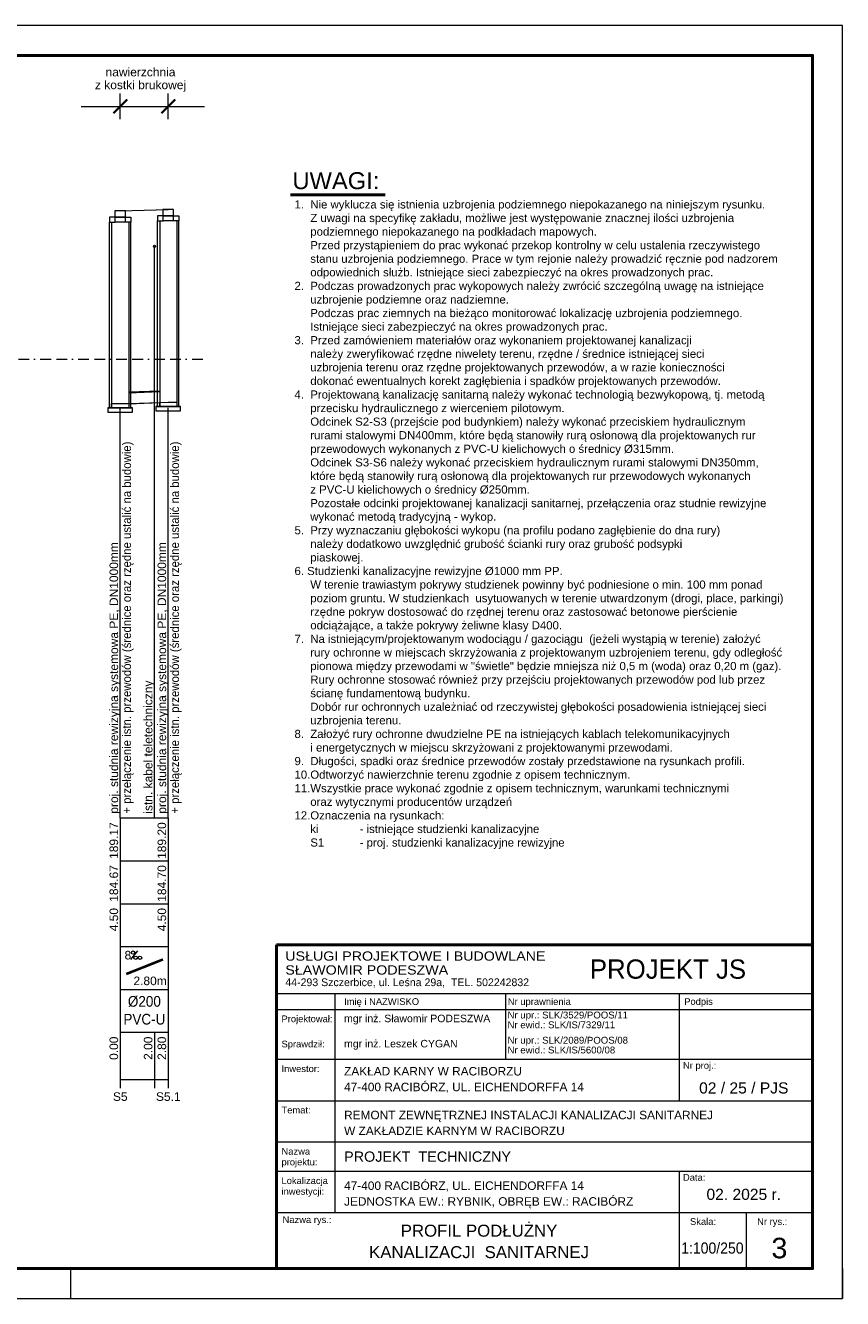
# Model space of a CAD drawing. Header units: metres. Extents: x 17041 to 17611, y -7523 to -7226.
# Tile 2 of 2: x 17420 to 17611, y -7523 to -7226. Entities that reach past the tile are written whole.
import ezdxf
from ezdxf.enums import TextEntityAlignment as Align

# ---------------------------------------------------------------- set-up
doc = ezdxf.new("R2010")
doc.units = ezdxf.units.M
doc.header["$MEASUREMENT"] = 0
doc.linetypes.add('BORDER2', pattern=[0.875, 0.25, -0.125, 0.25, -0.125, 0, -0.125])
doc.layers.get('0').update_dxf_attribs({"lineweight": 13})
for name, color, linetype, lineweight in [('___JS__tabela', 7, 'Continuous', 13), ('_kan. trasa', 7, 'Continuous', 50), ('_proj. cienkie', 7, 'Continuous', 13), ('_proj. wodociąg', 7, 'Continuous', 53), ('Liczby', 7, 'Continuous', 13), ('Linie_tabeli', 7, 'Continuous', 13), ('Odcinki', 7, 'Continuous', 13), ('opis', 7, 'Continuous', 13), ('Opis_PZ', 7, 'Continuous', 13), ('Teksty', 7, 'Continuous', 13), ('Teren_istn', 3, 'Continuous', 13), ('Uzbr_podz', 7, 'Continuous', 13), ('Wezly', 7, 'Continuous', 13)]:
    doc.layers.add(name, color=color, linetype=linetype, lineweight=lineweight)
doc.layers.add('Linie_odn', color=7, linetype='Continuous')
doc.styles.add('3', font='banff.ttf')
doc.styles.add('Arial', font='arial.ttf')
doc.styles.add('Arial A', font='arial.ttf')

msp = doc.modelspace()

# ---------------------------------------------------------------- linework, layer by layer
at = {"lineweight": 35}
for p, q in [((17440.93, -7246), (17444.11, -7242.82)), ((17452.13, -7246), (17455.31, -7242.82))]:
    msp.add_line(p, q, dxfattribs=at)
for p, q in [((17442.52, -7247.41), (17442.52, -7241.41)), ((17453.72, -7247.41), (17453.72, -7241.41))]:
    msp.add_line(p, q)
at = {"linetype": 'BORDER2', "ltscale": 10}
msp.add_line((17158.38, -7303.4), (17462, -7303.4), dxfattribs=at)
at = {"layer": '___JS__tabela', "lineweight": 50}
for p, q in [((17478.95, -7439.97), (17603.95, -7439.97)), ((17478.95, -7515.51), (17478.95, -7439.97))]:
    msp.add_line(p, q, dxfattribs=at)
at = {"layer": '___JS__tabela'}
for p, q in [((17603.95, -7439.97), (17603.95, -7515.51)), ((17478.95, -7451.34), (17603.95, -7451.34)), ((17492.53, -7451.34), (17492.53, -7466.7)), ((17532.32, -7451.34), (17532.32, -7466.7)), ((17572.85, -7451.34), (17572.85, -7466.7)), ((17478.95, -7455.06), (17603.95, -7455.06)), ((17478.95, -7466.7), (17603.95, -7466.7)), ((17492.53, -7466.7), (17492.53, -7502.47)), ((17572.85, -7466.7), (17572.85, -7476.35)), ((17478.95, -7476.35), (17603.95, -7476.35)), ((17478.95, -7485.99), (17603.95, -7485.99)), ((17478.95, -7492.83), (17603.95, -7492.83)), ((17572.85, -7492.83), (17572.85, -7502.47)), ((17478.95, -7502.47), (17603.95, -7502.47)), ((17478.95, -7502.47), (17603.95, -7502.47)), ((17572.85, -7502.47), (17572.85, -7515.51)), ((17588.5, -7502.47), (17588.5, -7515.51)), ((17603.95, -7515.51), (17478.95, -7515.51))]:
    msp.add_line(p, q, dxfattribs=at)
at = {"layer": '_kan. trasa'}
msp.add_line((17482.25, -7265.01), (17504.27, -7265.01), dxfattribs=at)
at = {"layer": '_proj. cienkie', "lineweight": 50}
msp.add_lwpolyline([(17061.95, -7515.51), (17603.95, -7515.51), (17603.95, -7232.51), (17061.95, -7232.51)], close=True, dxfattribs=at)
at = {"layer": 'Liczby'}
msp.add_line((17446.52, -7441.4), (17444.92, -7443.4), dxfattribs=at)
for centre in [(17445.52, -7441.8), (17446.12, -7443), (17447.12, -7443)]:
    msp.add_circle(centre, 0.4, dxfattribs=at)
at = {"layer": 'Linie_tabeli'}
for p, q in [((17442.52, -7410.4), (17453.72, -7410.4)), ((17442.52, -7410.4), (17442.52, -7440.4)), ((17453.72, -7410.4), (17453.72, -7440.4)), ((17442.52, -7420.4), (17453.72, -7420.4)), ((17442.52, -7430.4), (17453.72, -7430.4)), ((17442.52, -7440.4), (17453.72, -7440.4)), ((17442.52, -7440.4), (17442.52, -7471.4)), ((17453.72, -7440.4), (17453.72, -7471.4)), ((17442.52, -7450.4), (17453.72, -7450.4)), ((17442.52, -7460.4), (17453.72, -7460.4)), ((17442.52, -7460.4), (17442.52, -7473.4)), ((17450.52, -7460.4), (17450.52, -7473.4)), ((17453.72, -7460.4), (17453.72, -7473.4)), ((17442.52, -7471.4), (17453.72, -7471.4))]:
    msp.add_line(p, q, dxfattribs=at)
for points in [[(17450.52, -7410.4), (17450.52, -7277.04)], [(17442.52, -7410.4), (17442.52, -7314.74)], [(17453.72, -7410.4), (17453.72, -7314.74)]]:
    msp.add_lwpolyline(points, dxfattribs=at)
msp.add_lwpolyline([(17443.91, -7446.81, 0.6, 0.6, 0), (17452.49, -7443.4, 0.6, 0.6, 0)], format="xyseb", dxfattribs=at)
at = {"layer": 'Odcinki'}
for points in [[(17444.52, -7311.21), (17451.72, -7310.94), (17451.72, -7310.82), (17444.52, -7311.09)], [(17444.52, -7313.71), (17451.72, -7313.44), (17451.72, -7313.57), (17444.52, -7313.84)]]:
    msp.add_lwpolyline(points, close=True, dxfattribs=at)
at = {"layer": 'opis'}
for p, q in [((17430.95, -7515.51), (17430.95, -7522.51)), ((17610.95, -7515.51), (17610.95, -7522.51))]:
    msp.add_line(p, q, dxfattribs=at)
msp.add_lwpolyline([(17040.95, -7522.51), (17610.95, -7522.51), (17610.95, -7225.51), (17040.95, -7225.51)], close=True, dxfattribs=at)
at = {"layer": 'Teksty'}
msp.add_line((17433.43, -7244.41), (17462.18, -7244.41), dxfattribs=at)
at = {"layer": 'Teren_istn'}
msp.add_line((17442.52, -7268.72), (17453.72, -7268.42), dxfattribs=at)
at = {"layer": 'Uzbr_podz'}
msp.add_circle((17450.52, -7277.04), 0.25, dxfattribs=at)
at = {"layer": 'Wezly'}
for p, q in [((17443.72, -7270.22), (17441.32, -7270.22)), ((17454.92, -7269.92), (17452.52, -7269.92)), ((17443.72, -7271.42), (17441.32, -7271.42)), ((17454.92, -7271.12), (17452.52, -7271.12)), ((17444.76, -7314.74), (17440.28, -7314.74)), ((17455.96, -7314.44), (17451.48, -7314.44))]:
    msp.add_line(p, q, dxfattribs=at)
for points in [[(17441.32, -7270.22), (17440.02, -7270.22), (17440.02, -7271.42), (17441.32, -7271.42)], [(17441.28, -7270.22), (17443.77, -7270.22), (17443.77, -7268.72), (17441.28, -7268.72)], [(17443.72, -7270.22), (17445.02, -7270.22), (17445.02, -7271.42), (17443.72, -7271.42)], [(17452.52, -7269.92), (17451.22, -7269.92), (17451.22, -7271.12), (17452.52, -7271.12)], [(17452.48, -7269.92), (17454.97, -7269.92), (17454.97, -7268.42), (17452.48, -7268.42)], [(17454.92, -7269.92), (17456.22, -7269.92), (17456.22, -7271.12), (17454.92, -7271.12)], [(17440.52, -7314.74), (17440.02, -7314.74), (17440.02, -7271.42), (17440.52, -7271.42)], [(17444.52, -7314.74), (17445.02, -7314.74), (17445.02, -7271.42), (17444.52, -7271.42)], [(17451.72, -7314.44), (17451.22, -7314.44), (17451.22, -7271.12), (17451.72, -7271.12)], [(17455.72, -7314.44), (17456.22, -7314.44), (17456.22, -7271.12), (17455.72, -7271.12)], [(17439.64, -7314.74), (17445.4, -7314.74), (17445.4, -7314.74), (17439.64, -7314.74)], [(17439.64, -7315.74), (17445.4, -7315.74), (17445.4, -7314.74), (17439.64, -7314.74)], [(17442.52, -7314.74), (17440.52, -7314.74), (17440.52, -7313.74), (17442.52, -7313.73), (17444.52, -7313.71), (17444.52, -7314.74)], [(17450.84, -7314.44), (17456.6, -7314.44), (17456.6, -7314.44), (17450.84, -7314.44)], [(17450.84, -7315.44), (17456.6, -7315.44), (17456.6, -7314.44), (17450.84, -7314.44)], [(17453.72, -7314.44), (17451.72, -7314.44), (17451.72, -7313.44), (17453.72, -7313.43), (17455.72, -7313.41), (17455.72, -7314.44)]]:
    msp.add_lwpolyline(points, close=True, dxfattribs=at)

# ---------------------------------------------------------------- texts
at = {"layer": '___JS__tabela', "style": 'Arial'}
for s, height, width, p in [('USŁUGI PROJEKTOWE I BUDOWLANE', 2.16, 1.1, (17481.01, -7443.69)), ('SŁAWOMIR PODESZWA', 2.16, 1.1, (17481.01, -7446.93)), ('44-293 Szczerbice, ul. Leśna 29a,  TEL. 502242832', 1.8, 0.98, (17481.01, -7449.63))]:
    msp.add_text(s, height=height, dxfattribs=dict(at, width=width)).set_placement(p)
at = {"layer": '___JS__tabela', "style": '3'}
msp.add_text('PROJEKT JS', height=4.5, dxfattribs=at).set_placement((17552.02, -7445.65), align=Align.MIDDLE_LEFT)
at = {"layer": '___JS__tabela', "style": 'Arial'}
for s, height, p in [('Imię i NAZWISKO', 1.565, (17494.72, -7454.01)), ('Nr uprawnienia', 1.565, (17532.9, -7454.01)), ('Podpis', 1.565, (17574.03, -7454.01)), ('Projektował:', 1.565, (17480.12, -7458.04)), ('mgr inż. Sławomir PODESZWA', 1.7496, (17494.72, -7458.04)), ('Nr upr.: SLK/3529/POOS/11', 1.6, (17532.84, -7457.17)), ('Nr ewid.: SLK/IS/7329/11', 1.6, (17532.84, -7459.45)), ('Sprawdził:', 1.565, (17480.12, -7463.92)), ('mgr inż. Leszek CYGAN', 1.7496, (17494.72, -7463.92)), ('Nr upr.: SLK/2089/POOS/08', 1.6, (17532.84, -7463.05)), ('Nr ewid.: SLK/IS/5600/08', 1.6, (17532.84, -7465.33)), ('Inwestor:', 1.565, (17480.12, -7469.68)), ('ZAKŁAD KARNY W RACIBORZU', 1.9792, (17494.72, -7470.47)), ('Nr proj.:', 1.565, (17573.74, -7468.92)), ('47-400 RACIBÓRZ, UL. EICHENDORFFA 14', 1.9792, (17494.72, -7474.14)), ('Temat:', 1.565, (17480.12, -7479.32)), ('REMONT ZEWNĘTRZNEJ INSTALACJI KANALIZACJI SANITARNEJ ', 1.9792, (17494.72, -7480.69)), ('W ZAKŁADZIE KARNYM W RACIBORZU', 1.9792, (17494.72, -7484.37)), ('projektu:', 1.565, (17480.12, -7491.45)), ('Nazwa', 1.565, (17480.12, -7488.96)), ('PROJEKT  TECHNICZNY', 2.4, (17494.72, -7490.6)), ('Lokalizacja', 1.565, (17480.12, -7495.8)), ('47-400 RACIBÓRZ, UL. EICHENDORFFA 14', 1.9792, (17494.72, -7497.17)), ('Data:', 1.565, (17573.74, -7495.04)), ('inwestycji:', 1.565, (17480.12, -7498.29)), ('JEDNOSTKA EW.: RYBNIK, OBRĘB EW.: RACIBÓRZ', 1.9792, (17494.72, -7500.85)), ('Nazwa rys.:', 1.565, (17480.37, -7504.89)), ('Skala:', 1.565, (17575.38, -7505.33)), ('Nr rys.:', 1.565, (17591.03, -7505.33))]:
    msp.add_text(s, height=height, dxfattribs=at).set_placement(p)
for s, height, p in [('02 / 25 / PJS', 2.6042, (17587.92, -7473.38)), ('02. 2025 r.', 2.6042, (17587.92, -7498.2)), ('3', 4.79, (17596.23, -7510.73))]:
    msp.add_text(s, height=height, dxfattribs=at).set_placement(p, align=Align.MIDDLE_CENTER)
for s, p in [('PROFIL PODŁUŻNY', (17526.19, -7508.08)), ('KANALIZACJI  SANITARNEJ', (17526.19, -7513.08))]:
    msp.add_text(s, height=2.8, dxfattribs=at).set_placement(p, align=Align.CENTER)
at = {"layer": '___JS__tabela', "style": 'Arial', "width": 0.9}
msp.add_text('1:100/250', height=2.604, dxfattribs=at).set_placement((17580.6, -7510.73), align=Align.MIDDLE_CENTER)
at = {"layer": '_proj. wodociąg', "color": 7, "lineweight": 13, "style": 'Arial A'}
msp.add_text('UWAGI:', height=3.96, dxfattribs=at).set_placement((17482.67, -7263.7))
at = {"layer": '_proj. wodociąg', "lineweight": 13, "insert": (17483.15, -7266.31), "char_height": 1.9, "width": 117.5093, "attachment_point": 1, "style": 'Arial A'}
msp.add_mtext('1.  Nie wyklucza się istnienia uzbrojenia podziemnego niepokazanego na niniejszym rysunku.\\P     Z uwagi na specyfikę zakładu, możliwe jest występowanie znacznej ilości uzbrojenia\\P     podziemnego niepokazanego na podkładach mapowych.\\P     Przed przystąpieniem do prac wykonać przekop kontrolny w celu ustalenia rzeczywistego\\P     stanu uzbrojenia podziemnego. Prace w tym rejonie należy prowadzić ręcznie pod nadzorem\\P     odpowiednich służb. Istniejące sieci zabezpieczyć na okres prowadzonych prac.\\P2.  Podczas prowadzonych prac wykopowych należy zwrócić szczególną uwagę na istniejące\\P     uzbrojenie podziemne oraz nadziemne.{\\fArial|b0|i0|c238|p34;\\P     Podczas prac ziemnych na bieżąco monitorować lokalizację uzbrojenia podziemnego.\\P     Istniejące sieci zabezpieczyć na okres prowadzonych prac. }\\P3.  Przed zamówieniem materiałów oraz wykonaniem projektowanej kanalizacji\\P     należy zweryfikować rzędne niwelety terenu, rzędne / średnice istniejącej sieci\\P     uzbrojenia terenu oraz rzędne projektowanych przewodów, a w razie konieczności\\P     dokonać ewentualnych korekt zagłębienia i spadków projektowanych przewodów.\\P4.  Projektowaną kanalizację sanitarną należy wykonać technologią bezwykopową, tj. metodą \\P     przecisku hydraulicznego z wierceniem pilotowym.\\P     Odcinek S2-S3 (przejście pod budynkiem) należy wykonać przeciskiem hydraulicznym\\P     rurami stalowymi DN400mm, które będą stanowiły rurą osłonową dla projektowanych rur\\P     przewodowych wykonanych z PVC-U kielichowych o średnicy %%C315mm.\\P     Odcinek S3-S6 należy wykonać przeciskiem hydraulicznym rurami stalowymi DN350mm,\\P     które będą stanowiły rurą osłonową dla projektowanych rur przewodowych wykonanych\\P     z PVC-U kielichowych o średnicy %%C250mm.\\P     Pozostałe odcinki projektowanej kanalizacji sanitarnej, przełączenia oraz studnie rewizyjne\\P     wykonać metodą tradycyjną - wykop.\\P{\\fArial|b0|i0|c238|p32;5.  Przy wyznaczaniu głębokości wykopu (na profilu podano zagłębienie do dna rury)\\P     należy dodatkowo uwzględnić grubość ścianki rury oraz grubość podsypki\\P     piaskowej.\\P}6. Studzienki kanalizacyjne rewizyjne %%C1000 mm PP.\\P     W terenie trawiastym pokrywy studzienek powinny być podniesione o min. 100 mm ponad\\P     poziom gruntu. W studzienkach  usytuowanych w terenie utwardzonym (drogi, place, parkingi)\\P     rzędne pokryw dostosować do rzędnej terenu oraz zastosować betonowe pierścienie\\P     odciążające, a także pokrywy żeliwne klasy D400.\\P7.  Na istniejącym/projektowanym wodociągu / gazociągu  (jeżeli wystąpią w terenie) założyć\\P     rury ochronne w miejscach skrzyżowania z projektowanym uzbrojeniem terenu, gdy odległość\\P     pionowa między przewodami w "świetle" będzie mniejsza niż 0,5 m (woda) oraz 0,20 m (gaz).\\P     Rury ochronne stosować również przy przejściu projektowanych przewodów pod lub przez\\P     ścianę fundamentową budynku.\\P     Dobór rur ochronnych uzależniać od rzeczywistej głębokości posadowienia istniejącej sieci \\P     uzbrojenia terenu.  \\P8.  Założyć rury ochronne dwudzielne PE na istniejących kablach telekomunikacyjnych\\P     i energetycznych w miejscu skrzyżowani z projektowanymi przewodami.\\P{\\fArial|b0|i0|c238|p32;9.  Długości, spadki oraz średnice przewodów zostały przedstawione na rysunkach profili.\\P}10.Odtworzyć nawierzchnie terenu zgodnie z opisem technicznym.\\P11.Wszystkie prace wykonać zgodnie z opisem technicznym, warunkami technicznymi\\P     oraz wytycznymi producentów urządzeń\\P12.Oznaczenia na rysunkach:\\P     ki^I^I- istniejące studzienki kanalizacyjne\\P     S1^I^I- proj. studzienki kanalizacyjne rewizyjne', dxfattribs=at)
at = {"layer": 'Liczby', "style": 'Arial'}
for s, p in [('189.17', (17442.02, -7411.4)), ('189.20', (17453.22, -7411.4)), ('184.67', (17442.02, -7421.4)), ('184.70', (17453.22, -7421.4)), ('4.50', (17442.02, -7431.4)), ('4.50', (17453.22, -7431.4)), ('0.00', (17442.02, -7461.4)), ('2.00', (17450.02, -7461.4)), ('2.80', (17453.22, -7461.4))]:
    msp.add_text(s, height=2, rotation=90, dxfattribs=at).set_placement(p, align=Align.RIGHT)
msp.add_text('8', height=2, dxfattribs=at).set_placement((17443.52, -7443.4))
msp.add_text('2.80m', height=2, dxfattribs=at).set_placement((17453.36, -7449.4), align=Align.RIGHT)
for s, p in [('S5', (17442.52, -7476.4)), ('S5.1', (17453.72, -7476.4))]:
    msp.add_text(s, height=2, dxfattribs=at).set_placement(p, align=Align.CENTER)
at = {"layer": 'Liczby', "insert": (17448.15, -7455.28), "char_height": 2.5, "attachment_point": 5, "style": 'Arial'}
msp.add_mtext('\\W0.9;%%C200\\PPVC-U', dxfattribs=at)
at = {"layer": 'Linie_odn', "style": 'Arial'}
for s, p in [('nawierzchnia', (17447.25, -7237.38)), ('z kostki brukowej', (17447.25, -7240.38))]:
    msp.add_text(s, height=2, dxfattribs=at).set_placement(p, align=Align.CENTER)
at = {"layer": 'Opis_PZ', "style": 'Arial', "width": 0.95}
for p in [(17445.02, -7409.4), (17456.22, -7409.4)]:
    msp.add_text('+ przełączenie istn. przewodów (średnice oraz rzędne ustalić na budowie)', height=2, rotation=90, dxfattribs=at).set_placement(p)
at = {"layer": 'Opis_PZ', "style": 'Arial'}
for s, p in [('proj. studnia rewizyjna systemowa PE, DN1000mm', (17442.02, -7409.4)), ('proj. studnia rewizyjna systemowa PE, DN1000mm', (17453.22, -7409.4)), ('istn. kabel teletechniczny', (17450.02, -7409.4))]:
    msp.add_text(s, height=2, rotation=90, dxfattribs=at).set_placement(p)

doc.saveas('drawing.dxf')
